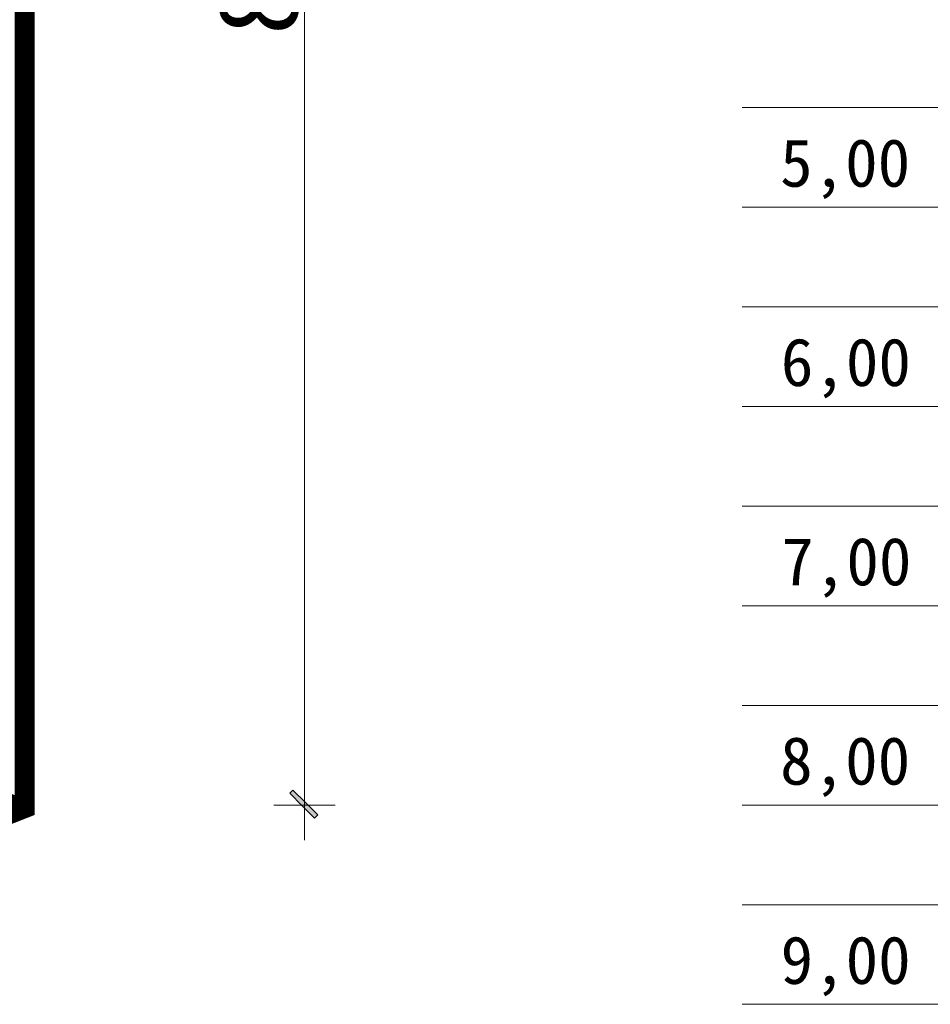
# Model space of a CAD drawing. Header units: feet. Extents: x 7493042 to 7493387, y 5986509 to 5986725.
# Tile 50 of 73: x 7493355.78 to 7493360.35, y 5986523.03 to 5986527.97. Entities that reach past the tile are written whole.
import ezdxf

# ---------------------------------------------------------------- set-up
doc = ezdxf.new("R2010")
doc.units = ezdxf.units.FT
doc.header["$MEASUREMENT"] = 0
doc.layers.get('Defpoints').update_dxf_attribs({"linetype": 'CONTINUOUS'})
for name, color, linetype, lineweight in [('_k_kreskowanie', 250, 'CONTINUOUS', 5), ('_k_wymiar', 7, 'CONTINUOUS', 13), ('_k_ściany', 7, 'CONTINUOUS', 35), ('Obrys', 7, 'CONTINUOUS', 25), ('WYMIAR-ARCH', 7, 'CONTINUOUS', 9)]:
    doc.layers.add(name, color=color, linetype=linetype, lineweight=lineweight)
doc.layers.add('_k_niewidoczna', color=72, linetype='CONTINUOUS', lineweight=9, plot=False)
doc.styles.add('GENERATED_STYLE_1', font='MS Gothic.ttf')
doc.dimstyles.new('zag 100', dxfattribs={"dimtxt": 0.4, "dimasz": 0.022, "dimexe": 1.25, "dimexo": 0.625, "dimgap": 0.03, "dimtad": 1, "dimtxsty": 'GENERATED_STYLE_1', "dimblk": 'W', "dimcen": 2.2725, "dimse1": 1, "dimse2": 1, "dimclrd": 7, "dimclrt": 256, "dimadec": 0, "dimazin": 0, "dimtfac": 1, "dimtmove": 0, "dimatfit": 0, "dimfxl": 1.25, "dimlwd": 5, "dimarcsym": 0})

# ---------------------------------------------------------------- blocks, each defined once
blk = doc.blocks.new('2123EPZ')
at = {"layer": '_k_niewidoczna', "color": 1, "lineweight": 20, "insert": (-3.304798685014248, -0.4299453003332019), "char_height": 0.24, "width": 11.63444291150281, "attachment_point": 1, "line_spacing_factor": 1.55, "style": 'GENERATED_STYLE_1', "bg_fill": 2}
blk.add_mtext('\\A1;{\\f@MS Gothic|b0|i0|c238|p49;\\C256;\\P\\pi-0.24,l0.24,t0.24,1.2;^I^I2123EPZ\\P\\pi-0.96,l0.96,t0.96,1.2;^I}', dxfattribs=at)
blk = doc.blocks.new('W')
at = {"layer": 'WYMIAR-ARCH'}
h = blk.add_hatch(color=256, dxfattribs=at)
h.paths.add_polyline_path([(-2.220446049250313e-16, 0.7642135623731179), (-2.220446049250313e-16, 0), (0.6499999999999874, 0), (2.978427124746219, 2.328427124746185), (2.271320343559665, 3.035533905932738)])
h.paths.add_polyline_path([(-0.557106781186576, 0.2071067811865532), (-0.7642135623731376, 0), (0, 0), (0, 0.7642135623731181)])
h.paths.add_polyline_path([(0, -0.6499999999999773), (0.1499999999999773, -0.5), (0.6499999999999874, 0), (-2.220446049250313e-16, -2.220446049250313e-16)])
h.paths.add_polyline_path([(0, 0), (-0.7642135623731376, 0), (-3.385533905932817, -2.621320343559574), (-2.678427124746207, -3.328427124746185), (0, -0.6499999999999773)])
blk.add_hatch(color=256, dxfattribs=at).paths.add_polyline_path([(-0.7642135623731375, 0), (-3.385533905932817, -2.621320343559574), (-2.678427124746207, -3.328427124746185), (0, -0.649999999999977), (0, 0)])
for p, q in [((0, -7), (0, 7)), ((-0.557106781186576, 0.2071067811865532), (2.271320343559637, 3.035533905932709)), ((0.1499999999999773, -0.5), (2.97842712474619, 2.328427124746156)), ((2.271320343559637, 3.035533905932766), (2.97842712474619, 2.328427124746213)), ((-8, 0), (8, 0)), ((-0.557106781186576, 0.2071067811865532), (-3.385533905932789, -2.621320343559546)), ((0.1499999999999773, -0.5), (-2.678427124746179, -3.328427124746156)), ((-3.385533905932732, -2.62132034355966), (-2.678427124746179, -3.328427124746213))]:
    blk.add_line(p, q, dxfattribs=at)
blk = doc.blocks.new('*D366')
at = {"layer": '_k_wymiar', "color": 7, "lineweight": 5, "transparency": 16777216}
blk.add_line((7493357.205340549, 5986532.007695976), (7493357.205340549, 5986524.051695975), dxfattribs=at)
at = {"layer": 'Defpoints', "color": 0, "transparency": 16777216}
for p in [(7493355.800363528, 5986532.029695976), (7493355.800363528, 5986524.029695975), (7493357.205340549, 5986524.029695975)]:
    blk.add_point(p, dxfattribs=at)
at = {"layer": '_k_wymiar', "color": 7, "lineweight": 5, "transparency": 16777216, "xscale": 0.022, "yscale": 0.022, "zscale": 0.022}
for p, rotation in [((7493357.205340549, 5986532.029695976), 90), ((7493357.205340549, 5986524.029695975), 270)]:
    blk.add_blockref('W', p, dxfattribs=dict(at, rotation=rotation))
at = {"layer": '_k_wymiar', "transparency": 16777216, "insert": (7493356.975340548, 5986528.029695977), "char_height": 0.4, "attachment_point": 5, "rotation": 90, "style": 'GENERATED_STYLE_1'}
blk.add_mtext('8', dxfattribs=at)
blk = doc.blocks.new('siatka_1')
at = {"layer": '_k_kreskowanie', "color": 250}
for p, q in [((7500231.902377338, 5968339.539885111), (7500231.902377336, 5968351.739885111)), ((7500232.402377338, 5968339.539885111), (7500232.402377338, 5968351.739885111)), ((7500232.902377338, 5968339.539885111), (7500232.902377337, 5968351.739885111)), ((7500233.402377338, 5968339.539885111), (7500233.402377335, 5968351.739885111)), ((7500233.902377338, 5968339.539885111), (7500233.902377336, 5968351.739885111)), ((7500234.402377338, 5968339.539885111), (7500234.402377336, 5968351.739885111)), ((7500234.902377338, 5968339.539885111), (7500234.902377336, 5968351.739885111)), ((7500235.402377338, 5968339.539885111), (7500235.402377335, 5968351.739885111)), ((7500235.902377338, 5968339.539885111), (7500235.902377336, 5968351.739885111)), ((7500236.402377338, 5968339.539885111), (7500236.402377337, 5968351.739885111))]:
    blk.add_line(p, q, dxfattribs=at)
at = {"layer": 'Obrys', "lineweight": 20, "insert": (7500227.058406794, 5968339.514920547), "char_height": 0.24, "width": 0.8142050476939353, "attachment_point": 1, "rotation": 89.99999999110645, "line_spacing_factor": 1.25, "style": 'GENERATED_STYLE_1'}
blk.add_mtext('\\pi0.21238,t0.93238;{\\f@MS Gothic|b0|i0|c238|p49;0,00\\P\\pi0.81421,t1.5342;\\P\\pi0.23309,t0.95309;1,00\\P\\pi0.81421,t1.5342;\\P\\pi0.21725,t0.93725;2,00\\P\\pi0.81421,t1.5342;\\P\\pi0.21603,t0.93603;3,00\\P\\pi0.81421,t1.5342;\\P\\pi0.21238,t0.93238;4,00\\P\\pi0.81421,t1.5342;\\P\\pi0.21603,t0.93603;5,00\\P\\pi0.81421,t1.5342;\\P\\pi0.21969,t0.93969;6,00\\P\\pi0.81421,t1.5342;\\P\\pi0.22212,t0.94212;7,00\\P\\pi0.81421,t1.5342;\\P\\pi0.21603,t0.93603;8,00\\P\\pi0.81421,t1.5342;\\P\\pi0.21847,t0.93847;9,00}', dxfattribs=at)

msp = doc.modelspace()

# ---------------------------------------------------------------- block references
at = {"layer": '_k_wymiar', "rotation": 358.818977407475}
msp.add_blockref('2123EPZ', (7493351.657487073, 5986525.929319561), dxfattribs=at)

# ---------------------------------------------------------------- next in the draw order: linework, layer by layer
at = {"layer": '_k_ściany', "color": 142, "ltscale": 0.8, "const_width": 0.1}
msp.add_lwpolyline([(7493345.800363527, 5986532.029695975), (7493355.800363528, 5986532.029695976), (7493355.800363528, 5986524.029695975), (7493345.800363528, 5986524.029695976)], close=True, dxfattribs=at)

# ---------------------------------------------------------------- next in the draw order: block references
at = {"layer": '_k_kreskowanie', "rotation": 270}
msp.add_blockref('siatka_1', (1525019.862328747, 13486759.43207332), dxfattribs=at)

# ---------------------------------------------------------------- next in the draw order: dimensions: what is measured, and where the dimension line sits
at = {"layer": '_k_wymiar'}
dim = msp.add_linear_dim(base=(7493357.205340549, 5986524.029695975), p1=(7493355.800363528, 5986532.029695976), p2=(7493355.800363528, 5986524.029695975), angle=90, dimstyle='zag 100', dxfattribs=at)
dim.commit()
dim.dimension.update_dxf_attribs({"geometry": '*D366', "text_midpoint": (7493356.975340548, 5986528.029695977)})

doc.saveas('drawing.dxf')
